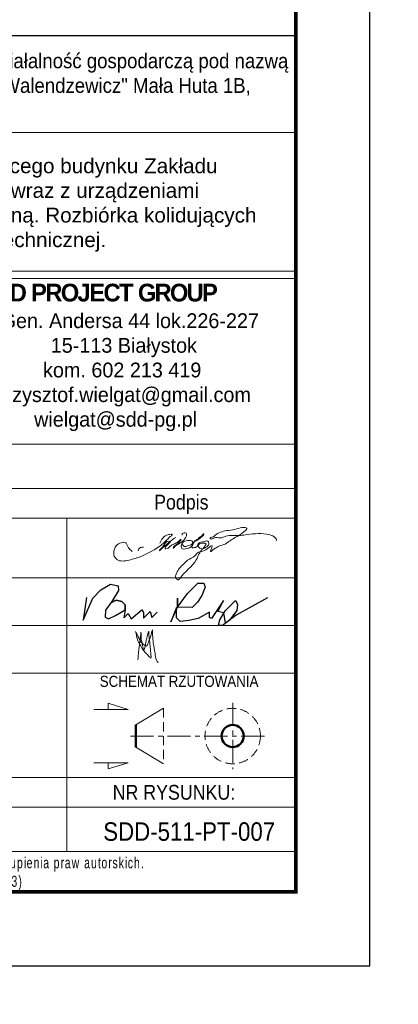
# Model space of a CAD drawing. Extents: x 345527 to 363395, y -114093 to -104075.
# Tile 11 of 14: x 359700 to 360724, y -114093 to -111430. Entities that reach past the tile are written whole.
import ezdxf
from ezdxf.enums import TextEntityAlignment as Align

# ---------------------------------------------------------------- set-up
doc = ezdxf.new("R2010")
doc.units = 0
doc.header["$LTSCALE"] = 5
doc.header["$MEASUREMENT"] = 0
doc.linetypes.add('HIDDEN', pattern=[0.375, 0.25, -0.125])
doc.linetypes.add('MITTE', pattern=[2, 1.25, -0.25, 0.25, -0.25])
for name, color, linetype, lineweight in [('--- widok', 7, 'Continuous', 13), ('_RAMKA', 7, 'Continuous', 35), ('PS_DIM', 4, 'Continuous', 13), ('PS_HIDDEN', 2, 'HIDDEN', 13), ('PS_MIDLINE', 5, 'MITTE', 13), ('PS_POS', 1, 'Continuous', 15), ('PS_SOLID', 7, 'Continuous', 20), ('PS_TEXT', 3, 'Continuous', 13)]:
    doc.layers.add(name, color=color, linetype=linetype, lineweight=lineweight)
doc.layers.add('_FORMATKA', color=8, linetype='Continuous', lineweight=15, plot=False)
doc.layers.add('_tabelka', color=7, linetype='Continuous')
doc.styles.add('ARIAL', font='arial.ttf')
doc.styles.add('gil', font='GIL_____.TTF', dxfattribs={"width": 0.9})

# ---------------------------------------------------------------- blocks, each defined once
blk = doc.blocks.new('*U17')
at = {"layer": '_FORMATKA', "lineweight": -3}
blk.add_lwpolyline([(-750, 0), (0, 0), (0, 420), (-750, 420)], close=True, dxfattribs=at)
at = {"layer": '_RAMKA', "lineweight": -3, "const_width": 0.5}
blk.add_lwpolyline([(-720, 10), (-10, 10), (-10, 410), (-720, 410)], close=True, dxfattribs=at)
blk = doc.blocks.new('A$C077725B1')
at = {"layer": 'PS_SOLID', "color": 5, "lineweight": 25}
for points in [[(0.45, 3.96), (0, 0.74), (1.35, 3.86), (2.53, 5.09), (3.87, 5.86), (4.96, 5.66), (5.03, 4.97), (4.09, 3.39), (3.17, 2.17), (3.12, 1.2), (3.6, 0.93), (4.61, 1.41), (5.99, 2.21), (5.97, 2.95), (5.49, 3.43), (4.71, 3.58), (3.95, 3.2), (4.71, 3.58), (5.49, 3.43), (5.97, 2.95), (5.99, 2.21), (5.79, 1.09), (6.4, 1.71), (6.83, 0.96), (8.36, 2.21), (8.58, 1.82), (8.58, 1.03), (9.53, 1.97), (9.77, 1.14), (10.51, 1.89)], [(26.25, 3.91), (21.8, 1.47), (19.81, 0), (19.26, 0), (19.47, 0.79), (20.21, 2.08), (21.68, 3.55), (21.99, 3.05), (21.86, 2.14), (20.81, 0.74), (20.25, 0.33), (20.03, 1.78), (19.17, 1.98), (19.96, 3.54), (18.27, 0.97), (18, 1.12), (18, 1.91), (16.37, 0.97), (15.05, 0.72), (13.81, 0.54), (13.29, 1.06), (13.29, 2.56), (12.47, 0.52), (13.42, 2.59), (13.42, 3.89), (13.42, 2.59), (14.85, 4.56), (16.34, 6.04), (17.15, 6.01), (17.36, 5.44), (16.89, 4.25), (16.25, 3.31), (15.51, 2.56), (13.42, 2.59)]]:
    blk.add_lwpolyline(points, dxfattribs=at)
blk = doc.blocks.new('tabela_rys')
at = {"layer": '_tabelka', "color": 251, "lineweight": 15}
for p, q in [((21.62, 110.45), (131.62, 110.45)), ((21.62, 91.73), (131.62, 91.73)), ((21.62, 91.73), (131.62, 91.73)), ((21.62, 91.73), (131.62, 91.73)), ((131.62, 90.73), (21.62, 90.73)), ((21.62, 68.32), (131.48, 68.32)), ((131.62, 62.32), (21.62, 62.32)), ((21.62, 58.32), (131.62, 58.32)), ((21.62, 58.32), (131.62, 58.32)), ((100.62, 58.32), (100.62, 37.33)), ((21.62, 50.24), (131.62, 50.24)), ((21.62, 43.79), (131.62, 43.79)), ((21.62, 37.33), (131.62, 37.33)), ((21.62, 37.33), (131.62, 37.33)), ((21.62, 37.33), (131.62, 37.33)), ((21.62, 37.33), (131.62, 37.33)), ((21.62, 37.33), (131.62, 37.33)), ((21.62, 37.33), (131.62, 37.33)), ((21.62, 37.33), (131.62, 37.33)), ((21.62, 37.33), (131.62, 37.33)), ((100.62, 37.33), (100.62, 13.22)), ((21.62, 23.22), (131.62, 23.22)), ((131.62, 23.22), (21.62, 23.22)), ((21.62, 19.22), (131.62, 19.22)), ((21.62, 13.22), (131.62, 13.22))]:
    blk.add_line(p, q, dxfattribs=at)
at = {"layer": '_tabelka', "color": 251, "lineweight": 30}
blk.add_lwpolyline([(131.62, 123.55), (21.62, 123.55), (21.62, 7.77), (131.62, 7.77)], close=True, dxfattribs=at)
at = {"layer": 'PS_DIM', "color": 5, "true_color": 0x1d16e9}
for points in [[(109.48, 53.8), (108.99, 54.29), (108.79, 54.65), (108.6, 54.97), (107.99, 54.97), (107.36, 54.6), (106.97, 53.57), (107.12, 53.03), (107.77, 52.55), (108.62, 52.55), (110.32, 53), (114.18, 55.37), (114.63, 55.81), (114.9, 56.08), (114.41, 56.08), (113.23, 54.9)], [(115.36, 55.7), (113.22, 53.93), (113.18, 53.9), (113.18, 53.98), (113.33, 54.13), (113.56, 54.36), (114.45, 55.17), (114.55, 55.14), (113.99, 54.42), (113.95, 54.18), (114.03, 54.16), (114.58, 54.48), (115.19, 54.83), (115.46, 54.98), (115.73, 55.14), (115.95, 55.36), (116.04, 55.45), (116.06, 55.39), (116.02, 55.28), (115.29, 54.61), (115.06, 54.38), (115.02, 54.23), (115.14, 54.35), (115.64, 54.75), (116.77, 55.82), (116.82, 56), (116.82, 56.17), (116.69, 56.3), (116.5, 56.3), (116.26, 56.24), (116.23, 56.11), (116.23, 56)], [(116.27, 54.78), (116.4, 54.56), (116.58, 54.45), (116.96, 54.56), (117.27, 54.64), (117.58, 54.82), (117.66, 55.11), (117.19, 55.3), (116.43, 55.09), (116.18, 54.85), (116.11, 54.56), (116.28, 54.15), (116.65, 54.15), (117.64, 54.62), (118.01, 55.28), (118.3, 55.44), (118.6, 55.74), (118.91, 55.92), (119.04, 56.14), (119.09, 56.16), (118.24, 55.3), (117.84, 55.07), (117.57, 54.61), (117.57, 54.35), (118.03, 54.35), (118.3, 54.51), (118.35, 54.72), (118.63, 54.99), (119.09, 55.11), (119.38, 55.19), (119.72, 55.19), (119.86, 54.94), (119.56, 54.42), (119.25, 54.24), (118.63, 54.24), (118.45, 54.43), (118.39, 54.64), (119.46, 54.8), (119.3, 54.52), (119.18, 54.31), (118.99, 54.13), (118.15, 52.67), (115.93, 50.15), (115.75, 49.97), (115.52, 50.04), (115.33, 50.36), (115.46, 50.86), (115.83, 51.49), (116.51, 52.17), (116.97, 52.63), (117.94, 53.19), (118.45, 53.7), (119.24, 53.91), (120.28, 54.51), (120.08, 53.78), (120.47, 54.09), (120.72, 54.24), (120.96, 54.38), (121.28, 54.56), (121.66, 54.66), (123.03, 55.46), (124.83, 56.69), (124.99, 56.96), (124.75, 57.03), (124.29, 57.03), (123.37, 56.78), (122.22, 56.61), (121.4, 56.39), (120.69, 55.98), (120.26, 55.73), (120.02, 55.6), (120.05, 55.5), (120.57, 55.64), (121.34, 55.64), (122.15, 55.85), (123.03, 55.97), (124.11, 55.97), (125.01, 56.08), (128, 56.08), (128.89, 55.57), (128.97, 55.25), (128.95, 55.23)], [(111.02, 54.38), (110.58, 54.31), (110.37, 54.14), (110.28, 53.86)], [(109.92, 42.99), (110.36, 42.1), (110.66, 41.59), (111.09, 41.15), (111.38, 40.99), (111.66, 41.47), (111.96, 42.25), (112.08, 42.76), (112.2, 43.19)], [(111.71, 43.01), (111.79, 41.97), (111.9, 41.03), (111.99, 40.03), (111.99, 39.38), (111.65, 39.72), (111.22, 40.15), (110.84, 40.68), (110.65, 41.02), (110.26, 41.69), (110.08, 42.33), (109.92, 42.99)], [(110.26, 39.14), (110.35, 40.27), (110.43, 40.94), (110.49, 41.47), (110.59, 42.26), (110.65, 42.75), (110.65, 42.9)], [(110.65, 42.9), (110.68, 42.38), (110.68, 42.14), (110.7, 41.97), (110.71, 41.9), (110.76, 41.68), (110.81, 41.47), (110.84, 41.29), (110.91, 40.88), (111.01, 40.53), (111.04, 40.47), (111.14, 40.66), (111.22, 40.95), (111.29, 41.28), (111.38, 41.81), (111.5, 42.26), (111.6, 42.66), (111.71, 43.03)], [(112.2, 43.19), (112.23, 42.5), (112.33, 41.38), (112.56, 40.06), (112.77, 39.1), (112.98, 38.73)]]:
    blk.add_spline(points, degree=3, dxfattribs=at)
at = {"layer": 'PS_HIDDEN'}
blk.add_line((113.73, 32.58), (113.73, 25.08), dxfattribs=at)
blk.add_circle((123.07, 28.83), 3.75, dxfattribs=at)
at = {"layer": 'PS_MIDLINE', "ltscale": 0.5}
for p, q in [((123.07, 33.33), (123.07, 24.33)), ((109.23, 28.83), (127.57, 28.83))]:
    blk.add_line(p, q, dxfattribs=at)
at = {"layer": 'PS_POS'}
for p, q in [((109.98, 30.33), (113.73, 32.58)), ((113.73, 25.08), (109.98, 27.33))]:
    blk.add_line(p, q, dxfattribs=at)
at = {"layer": 'PS_POS', "lineweight": 50}
blk.add_line((109.98, 27.33), (109.98, 30.33), dxfattribs=at)
at = {"layer": 'PS_SOLID', "lineweight": 50}
blk.add_line((109.98, 30.33), (109.98, 27.33), dxfattribs=at)
blk.add_circle((123.07, 28.83), 1.5, dxfattribs=at)
blk.add_circle((123.07, 28.83), 1.5, dxfattribs=at)
at = {"layer": 'PS_TEXT', "color": 7}
for p, q in [((108.95, 32.44), (104.3, 32.44)), ((108.95, 32.44), (106.22, 33.26)), ((106.22, 33.26), (106.22, 32.44)), ((108.95, 25.21), (104.3, 25.21)), ((108.95, 25.21), (106.22, 24.39)), ((106.22, 24.39), (106.22, 25.21))]:
    blk.add_line(p, q, dxfattribs=at)
at = {"layer": 'PS_POS', "color": 7, "xscale": 0.9500000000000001, "yscale": 0.9500000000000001, "zscale": 0.9500000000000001}
blk.add_blockref('A$C077725B1', (102.85, 43.79), dxfattribs=at)
at = {"layer": '--- widok', "ltscale": 0.5, "insert": (47.25, 106.96, 0.43), "char_height": 2, "width": 80.3878, "attachment_point": 1}
blk.add_mtext('{\\fArial|b0|i0|c238|p34;\\C0;Prze\\fArial|b0|i0|c0|p34;b\\fArial|b0|i0|c238|p34;u\\fArial|b0|i0|c0|p34;dowa o\\fArial|b0|i0|c238|p34;r\\fArial|b0|i0|c0|p34;a\\fArial|b0|i0|c238|p34;z\\fArial|b0|i0|c0|p34; \\fArial|b0|i0|c238|p34;r\\fArial|b0|i0|c0|p34;o\\fArial|b0|i0|c238|p34;z\\fArial|b0|i0|c0|p34;b\\fArial|b0|i0|c238|p34;u\\fArial|b0|i0|c0|p34;dowa \\fArial|b0|i0|c238|p34;ist\\fArial|b0|i0|c0|p34;n\\fArial|b0|i0|c238|p34;ieją\\fArial|b0|i0|c0|p34;c\\fArial|b0|i0|c238|p34;eg\\fArial|b0|i0|c0|p34;o b\\fArial|b0|i0|c238|p34;u\\fArial|b0|i0|c0|p34;d\\fArial|b0|i0|c238|p34;y\\fArial|b0|i0|c0|p34;n\\fArial|b0|i0|c238|p34;ku\\fArial|b0|i0|c0|p34; \\fArial|b0|i0|c238|p34;Z\\fArial|b0|i0|c0|p34;a\\fArial|b0|i0|c238|p34;kł\\fArial|b0|i0|c0|p34;ad\\fArial|b0|i0|c238|p34;u\\fArial|b0|i0|c0|p34; \\fArial|b0|i0|c238|p34;Pr\\fArial|b0|i0|c0|p34;od\\fArial|b0|i0|c238|p34;uk\\fArial|b0|i0|c0|p34;c\\fArial|b0|i0|c238|p34;ji\\fArial|b0|i0|c0|p34; \\fArial|b0|i0|c238|p34;Me\\fArial|b0|i0|c0|p34;b\\fArial|b0|i0|c238|p34;li\\fArial|b0|i0|c0|p34; o c\\fArial|b0|i0|c238|p34;zęść\\fArial|b0|i0|c0|p34; \\fArial|b0|i0|c238|p34;pr\\fArial|b0|i0|c0|p34;od\\fArial|b0|i0|c238|p34;uk\\fArial|b0|i0|c0|p34;c\\fArial|b0|i0|c238|p34;yj\\fArial|b0|i0|c0|p34;n\\fArial|b0|i0|c238|p34;ą\\fArial|b0|i0|c0|p34; w\\fArial|b0|i0|c238|p34;r\\fArial|b0|i0|c0|p34;a\\fArial|b0|i0|c238|p34;z\\fArial|b0|i0|c0|p34; \\fArial|b0|i0|c238|p34;z\\fArial|b0|i0|c0|p34; \\fArial|b0|i0|c238|p34;urzą\\fArial|b0|i0|c0|p34;d\\fArial|b0|i0|c238|p34;ze\\fArial|b0|i0|c0|p34;n\\fArial|b0|i0|c238|p34;i\\fArial|b0|i0|c0|p34;a\\fArial|b0|i0|c238|p34;mi\\fArial|b0|i0|c0|p34; b\\fArial|b0|i0|c238|p34;u\\fArial|b0|i0|c0|p34;dow\\fArial|b0|i0|c238|p34;l\\fArial|b0|i0|c0|p34;an\\fArial|b0|i0|c238|p34;ymi\\fArial|b0|i0|c0|p34; \\fArial|b0|i0|c238|p34;i\\fArial|b0|i0|c0|p34; \\fArial|b0|i0|c238|p34;i\\fArial|b0|i0|c0|p34;n\\fArial|b0|i0|c238|p34;fr\\fArial|b0|i0|c0|p34;a\\fArial|b0|i0|c238|p34;strukturą\\fArial|b0|i0|c0|p34; \\fArial|b0|i0|c238|p34;te\\fArial|b0|i0|c0|p34;c\\fArial|b0|i0|c238|p34;h\\fArial|b0|i0|c0|p34;n\\fArial|b0|i0|c238|p34;i\\fArial|b0|i0|c0|p34;c\\fArial|b0|i0|c238|p34;z\\fArial|b0|i0|c0|p34;n\\fArial|b0|i0|c238|p34;ą\\fArial|b0|i0|c0|p34;. \\fArial|b0|i0|c238|p34;R\\fArial|b0|i0|c0|p34;o\\fArial|b0|i0|c238|p34;z\\fArial|b0|i0|c0|p34;b\\fArial|b0|i0|c238|p34;iórk\\fArial|b0|i0|c0|p34;a \\fArial|b0|i0|c238|p34;k\\fArial|b0|i0|c0|p34;o\\fArial|b0|i0|c238|p34;li\\fArial|b0|i0|c0|p34;d\\fArial|b0|i0|c238|p34;ują\\fArial|b0|i0|c0|p34;c\\fArial|b0|i0|c238|p34;y\\fArial|b0|i0|c0|p34;c\\fArial|b0|i0|c238|p34;h\\fArial|b0|i0|c0|p34; \\fArial|b0|i0|c238|p34;eleme\\fArial|b0|i0|c0|p34;n\\fArial|b0|i0|c238|p34;tó\\fArial|b0|i0|c0|p34;w b\\fArial|b0|i0|c238|p34;u\\fArial|b0|i0|c0|p34;d\\fArial|b0|i0|c238|p34;y\\fArial|b0|i0|c0|p34;n\\fArial|b0|i0|c238|p34;ku\\fArial|b0|i0|c0|p34; \\fArial|b0|i0|c238|p34;i\\fArial|b0|i0|c0|p34; \\fArial|b0|i0|c238|p34;i\\fArial|b0|i0|c0|p34;n\\fArial|b0|i0|c238|p34;fr\\fArial|b0|i0|c0|p34;a\\fArial|b0|i0|c238|p34;struktury\\fArial|b0|i0|c0|p34; \\fArial|b0|i0|c238|p34;te\\fArial|b0|i0|c0|p34;c\\fArial|b0|i0|c238|p34;h\\fArial|b0|i0|c0|p34;n\\fArial|b0|i0|c238|p34;i\\fArial|b0|i0|c0|p34;c\\fArial|b0|i0|c238|p34;z\\fArial|b0|i0|c0|p34;n\\fArial|b0|i0|c238|p34;ej\\fArial|b0|i0|c0|p34;.}', dxfattribs=at)
at = {"layer": '_tabelka', "color": 251, "style": 'gil', "width": 0.9}
for s, p in [('Podpis', (116.12, 60.22)), ('NR RYSUNKU:', (115.12, 21.22))]:
    blk.add_text(s, height=2, dxfattribs=at).set_placement(p, align=Align.MIDDLE)
at = {"layer": '_tabelka', "color": 7, "style": 'gil'}
for s, width, gutter_width, heights, insert, char_height, attachment_point in [('{\\fArial|b0|i0|c0|p34;\\C256;W\\fArial|b0|i0|c238|p34;ł\\fArial|b0|i0|c0|p34;ad\\fArial|b0|i0|c238|p34;ysł\\fArial|b0|i0|c0|p34;aw Wa\\fArial|b0|i0|c238|p34;le\\fArial|b0|i0|c0|p34;nd\\fArial|b0|i0|c238|p34;ze\\fArial|b0|i0|c0|p34;w\\fArial|b0|i0|c238|p34;i\\fArial|b0|i0|c0|p34;c\\fArial|b0|i0|c238|p34;z\\fArial|b0|i0|c0|p34;\\~\\fArial|b0|i0|c238|p34;pr\\fArial|b0|i0|c0|p34;owad\\fArial|b0|i0|c238|p34;zą\\fArial|b0|i0|c0|p34;c\\fArial|b0|i0|c238|p34;y\\fArial|b0|i0|c0|p34; d\\fArial|b0|i0|c238|p34;zi\\fArial|b0|i0|c0|p34;a\\fArial|b0|i0|c238|p34;ł\\fArial|b0|i0|c0|p34;a\\fArial|b0|i0|c238|p34;l\\fArial|b0|i0|c0|p34;no\\fArial|b0|i0|c238|p34;ść\\fArial|b0|i0|c0|p34; \\fArial|b0|i0|c238|p34;g\\fArial|b0|i0|c0|p34;o\\fArial|b0|i0|c238|p34;sp\\fArial|b0|i0|c0|p34;oda\\fArial|b0|i0|c238|p34;r\\fArial|b0|i0|c0|p34;c\\fArial|b0|i0|c238|p34;zą\\fArial|b0|i0|c0|p34; \\fArial|b0|i0|c238|p34;p\\fArial|b0|i0|c0|p34;od na\\fArial|b0|i0|c238|p34;z\\fArial|b0|i0|c0|p34;w\\fArial|b0|i0|c238|p34;ą\\fArial|b0|i0|c0|p34; \\fArial|b0|i0|c238|p34;"Z\\fArial|b0|i0|c0|p34;a\\fArial|b0|i0|c238|p34;kł\\fArial|b0|i0|c0|p34;ad \\fArial|b0|i0|c238|p34;St\\fArial|b0|i0|c0|p34;o\\fArial|b0|i0|c238|p34;l\\fArial|b0|i0|c0|p34;a\\fArial|b0|i0|c238|p34;rsk\\fArial|b0|i0|c0|p34;o-\\fArial|b0|i0|c238|p34;T\\fArial|b0|i0|c0|p34;a\\fArial|b0|i0|c238|p34;pi\\fArial|b0|i0|c0|p34;c\\fArial|b0|i0|c238|p34;erski\\fArial|b0|i0|c0|p34; W\\fArial|b0|i0|c238|p34;ł\\fArial|b0|i0|c0|p34;ad\\fArial|b0|i0|c238|p34;ysł\\fArial|b0|i0|c0|p34;aw Wa\\fArial|b0|i0|c238|p34;le\\fArial|b0|i0|c0|p34;nd\\fArial|b0|i0|c238|p34;ze\\fArial|b0|i0|c0|p34;w\\fArial|b0|i0|c238|p34;i\\fArial|b0|i0|c0|p34;c\\fArial|b0|i0|c238|p34;z"\\fArial|b0|i0|c0|p34; \\fArial|b0|i0|c238|p34;M\\fArial|b0|i0|c0|p34;a\\fArial|b0|i0|c238|p34;ł\\fArial|b0|i0|c0|p34;a \\fArial|b0|i0|c238|p34;Hut\\fArial|b0|i0|c0|p34;a \\fArial|b0|i0|c238|p34;1\\fArial|b0|i0|c0|p34;B\\fArial|b0|i0|c238|p34;, \\P16-402 Suwałki}', 87.5522, 12.5, [51.49], (46.6, 116.81), 2, 4), ('{\\fGill Sans MT|b1|i0|c238|p34;\\H0.96x;\\W1;\\T0.9;\\C12;         SDD \\C7;PROJECT GROUP\\fGill Sans MT|b0|i0|c238|p34;\\P\\pi7.1307;\\H0.83333x;\\T1;ul.^IGen. Andersa 44 lok.226-227\\P\\pi16.782;15-113 Białystok\\P\\pi15.736;kom. 602 213 419\\P\\pi9.3298;krzysztof.wielgat@gmail.com\\P       wielgat@\\C12;sdd-pg\\C7;.pl}', 50.3067, 15, [27.85], (81.68, 90.01), 2.5, 1)]:
    blk.add_mtext_dynamic_manual_height_columns(s, width=width, gutter_width=gutter_width, heights=heights, dxfattribs=dict(at, insert=insert, char_height=char_height, attachment_point=attachment_point))
at = {"layer": '_tabelka', "color": 7, "lineweight": 13, "insert": (22.63, 10.21), "char_height": 1.5, "attachment_point": 4, "style": 'gil'}
blk.add_mtext_dynamic_manual_height_columns('\\pi19.10122;{\\W0.7;\\T1.2;Wykorzystanie tej dokumentacji wymaga zgody autora projektu i wykupienia praw autorskich.\\P\\pi35.86535;(Ustawa z dnia 4.02.1994r. Dz. U. nr 24 poz. 83)}', width=107.5936, gutter_width=12.5, heights=[0], dxfattribs=at)
at = {"layer": '_tabelka', "color": 7, "style": 'gil', "width": 0.9}
for p in [(47.79, 34.83), (47.79, 30.29), (47.79, 26.06)]:
    blk.add_attdef('NAZWA_RYS:', text='', height=2.5, dxfattribs=at).set_placement(p, align=Align.MIDDLE_LEFT)
blk.add_attdef('FORMAT', text='', height=2.5, dxfattribs=at).set_placement((33.12, 15.91), align=Align.MIDDLE)
at = {"layer": '_tabelka', "color": 7, "style": 'gil', "width": 0.9, "flags": 8}
for tag, p in [('DATA', (61.11, 15.91)), ('SKALA', (87.85, 15.91)), ('NR_RYSUNKU', (117.18, 15.91))]:
    blk.add_attdef(tag, text='', height=2.5, dxfattribs=at).set_placement(p, align=Align.MIDDLE)
at = {"layer": 'PS_TEXT', "color": 7, "insert": (100.88, 36.98), "char_height": 1.5, "width": 31.0028, "attachment_point": 1, "style": 'gil'}
blk.add_mtext('\\pi4.20993;SCHEMAT RZUTOWANIA', dxfattribs=at)

msp = doc.modelspace()

# ---------------------------------------------------------------- block references
at = {"layer": 'PS_DIM', "xscale": 20, "yscale": 20, "zscale": 20}
msp.add_blockref('*U17', (360647.45, -113988.82), dxfattribs=at)
at = {"layer": 'PS_DIM', "color": 7}
ref = msp.add_blockref('tabela_rys', (357815.08, -113944.2), dxfattribs=dict(at, xscale=20, yscale=20, zscale=20))
ref.add_attrib('NR_RYSUNKU', 'SDD-511-PT-007', dxfattribs={"layer": '_tabelka', "color": 7, "height": 50, "style": 'gil', "width": 0.9, "flags": 8}).set_placement((360158.76, -113625.97), align=Align.MIDDLE)

# ---------------------------------------------------------------- texts
at = {"layer": 'PS_TEXT', "insert": (355319.77, -111875.33, -10443.61), "char_height": 50, "width": 2018.2232, "attachment_point": 1, "style": 'ARIAL'}
msp.add_mtext('{\\fArial|b0|i0|c238|p34;\\W0.85;\\LUWAGA:\\P\\Fsimplex|c238;\\l\\P\\pi-150,l150,t150;1.^IPRZED PRZYSTĄPIENIEM DO REALIZACJI WZMOCNIEŃ, NALEŻY ODPOWIEDNIO PRZYGOTOWAĆ POWIERZCHNIE ISTNIEJĄCYCH ELEMENTÓW (POPRZEZ ZABIEGI POLEPSZAJĄCE PRZYCZEPNOŚĆ "NOWEGO" BETONU).\\P2.^IPRĘTY NALEŻY WKLEJAĆ NA ODLEGŁOŚĆ MIN.250mm lub 150mm(kielich istniejącej stopy) ZA POMOCĄ SPECJALISTYCZNYCH KLEJÓW DEDYKOWANYCH DO WKLEJANIA PRĘTÓW ZBROJENIOWYCH.}', dxfattribs=at)

doc.saveas('drawing.dxf')
